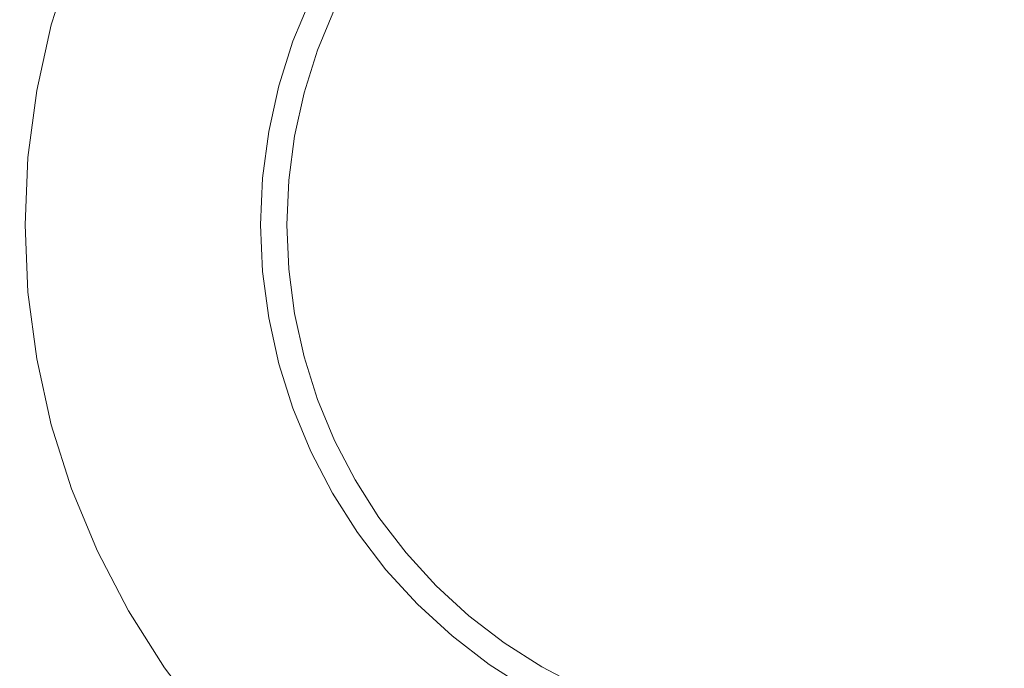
# Model space of a CAD drawing. Header units: millimetres. Extents: x -230 to 230, y -130 to 130.
# Tile 16 of 47: x -122 to -104, y 97 to 109. Entities that reach past the tile are written whole.
import ezdxf

# ---------------------------------------------------------------- set-up
doc = ezdxf.new("R2010")
doc.units = ezdxf.units.MM
doc.header["$LTSCALE"] = 25.4
doc.layers.add('Lighting-Moving Light', color=7, linetype='Continuous', lineweight=5, true_color=0x000000)

# ---------------------------------------------------------------- blocks, each defined once
blk = doc.blocks.new('Group-1')
at = {"layer": 'Lighting-Moving Light', "color": 7, "linetype": 'Continuous', "lineweight": 5, "transparency": 33554687}
for points, invisible_edges in [([(-503.576, 1.533, -25), (-503.576, 226.446, -25), (-761.075, 239.033, -25), (-761.075, -11.053, -25)], 14), ([(-770.152, 222.936, -116.924), (-519.672, 235.523, -116.924), (-519.672, -7.543, -116.924), (-757.565, -7.543, -116.924)], 11), ([(-747.383, 233.434, -24.957), (-746.119, 233.49, -24.957), (-744.855, 233.434, -24.957), (-746.119, 218.99, -24.957)], 12), ([(-749.872, 232.996, -24.957), (-748.637, 233.269, -24.957), (-747.383, 233.434, -24.957), (-746.119, 218.99, -24.957)], 12), ([(-744.855, 233.434, -24.957), (-743.601, 233.269, -24.957), (-742.366, 232.996, -24.957), (-746.119, 218.99, -24.957)], 12), ([(-752.247, 232.131, -24.957), (-751.078, 232.615, -24.957), (-749.872, 232.996, -24.957), (-746.119, 218.99, -24.957)], 12), ([(-742.366, 232.996, -24.957), (-741.159, 232.615, -24.957), (-739.991, 232.131, -24.957), (-746.119, 218.99, -24.957)], 12), ([(-754.436, 230.867, -24.957), (-753.369, 231.547, -24.957), (-752.247, 232.131, -24.957), (-746.119, 218.99, -24.957)], 12), ([(-739.991, 232.131, -24.957), (-738.869, 231.547, -24.957), (-737.802, 230.867, -24.957), (-746.119, 218.99, -24.957)], 12), ([(-756.372, 229.243, -24.957), (-755.439, 230.097, -24.957), (-754.436, 230.867, -24.957), (-746.119, 218.99, -24.957)], 12), ([(-737.802, 230.867, -24.957), (-736.798, 230.097, -24.957), (-735.866, 229.243, -24.957), (-746.119, 218.99, -24.957)], 12), ([(-757.996, 227.306, -24.957), (-757.226, 228.31, -24.957), (-756.372, 229.243, -24.957), (-746.119, 218.99, -24.957)], 12), ([(-735.866, 229.243, -24.957), (-735.011, 228.31, -24.957), (-734.241, 227.306, -24.957), (-746.119, 218.99, -24.957)], 12), ([(-746.954, 228.535, 0.043), (-747.783, 228.426, 0.043), (-748.599, 228.245, 0.043), (-746.119, 218.99, 0.043)], 12), ([(-745.284, 228.535, 0.043), (-746.119, 228.572, 0.043), (-746.954, 228.535, 0.043), (-746.119, 218.99, 0.043)], 12), ([(-743.639, 228.245, 0.043), (-744.455, 228.426, 0.043), (-745.284, 228.535, 0.043), (-746.119, 218.99, 0.043)], 12), ([(-748.599, 228.245, 0.043), (-749.396, 227.994, 0.043), (-750.168, 227.674, 0.043), (-746.119, 218.99, 0.043)], 12), ([(-742.069, 227.674, 0.043), (-742.842, 227.994, 0.043), (-743.639, 228.245, 0.043), (-746.119, 218.99, 0.043)], 12), ([(-750.168, 227.674, 0.043), (-750.91, 227.288, 0.043), (-751.615, 226.839, 0.043), (-746.119, 218.99, 0.043)], 12), ([(-740.623, 226.839, 0.043), (-741.328, 227.288, 0.043), (-742.069, 227.674, 0.043), (-746.119, 218.99, 0.043)], 12), ([(-759.26, 225.118, -24.957), (-758.676, 226.24, -24.957), (-757.996, 227.306, -24.957), (-746.119, 218.99, -24.957)], 12), ([(-734.241, 227.306, -24.957), (-733.561, 226.24, -24.957), (-732.977, 225.118, -24.957), (-746.119, 218.99, -24.957)], 12), ([(-751.615, 226.839, 0.043), (-752.278, 226.33, 0.043), (-752.894, 225.765, 0.043), (-746.119, 218.99, 0.043)], 12), ([(-739.343, 225.765, 0.043), (-739.96, 226.33, 0.043), (-740.623, 226.839, 0.043), (-746.119, 218.99, 0.043)], 12), ([(-752.894, 225.765, 0.043), (-753.459, 225.149, 0.043), (-753.968, 224.486, 0.043), (-746.119, 218.99, 0.043)], 12), ([(-738.27, 224.486, 0.043), (-738.779, 225.149, 0.043), (-739.343, 225.765, 0.043), (-746.119, 218.99, 0.043)], 12), ([(-760.125, 222.743, -24.957), (-759.744, 223.949, -24.957), (-759.26, 225.118, -24.957), (-746.119, 218.99, -24.957)], 12), ([(-759.26, 225.118, -24.957), (-759.744, 223.949, -24.957), (-755.585, 222.435, -0.368), (-755.249, 223.247, -0.368)], 10), ([(-732.977, 225.118, -24.957), (-732.493, 223.949, -24.957), (-732.113, 222.743, -24.957), (-746.119, 218.99, -24.957)], 12), ([(-753.968, 224.486, 0.043), (-754.417, 223.781, 0.043), (-754.803, 223.039, 0.043), (-746.119, 218.99, 0.043)], 12), ([(-737.435, 223.039, 0.043), (-737.821, 223.781, 0.043), (-738.27, 224.486, 0.043), (-746.119, 218.99, 0.043)], 12), ([(-759.744, 223.949, -24.957), (-760.125, 222.743, -24.957), (-755.85, 221.597, -0.368), (-755.585, 222.435, -0.368)], 10), ([(-755.576, 222.432, -0.326), (-755.24, 223.243, -0.326), (-755.249, 223.247, -0.368), (-755.585, 222.435, -0.368)], 11), ([(-755.564, 222.427, -0.284), (-755.228, 223.237, -0.284), (-755.24, 223.243, -0.326), (-755.576, 222.432, -0.326)], 15), ([(-755.548, 222.422, -0.244), (-755.213, 223.23, -0.244), (-755.228, 223.237, -0.284), (-755.564, 222.427, -0.284)], 15), ([(-755.529, 222.415, -0.205), (-755.195, 223.222, -0.205), (-755.213, 223.23, -0.244), (-755.548, 222.422, -0.244)], 15), ([(-755.507, 222.407, -0.169), (-755.174, 223.212, -0.169), (-755.195, 223.222, -0.205), (-755.529, 222.415, -0.205)], 15), ([(-755.482, 222.398, -0.134), (-755.149, 223.201, -0.134), (-755.174, 223.212, -0.169), (-755.507, 222.407, -0.169)], 15), ([(-755.454, 222.388, -0.102), (-755.123, 223.188, -0.102), (-755.149, 223.201, -0.134), (-755.482, 222.398, -0.134)], 15), ([(-755.424, 222.377, -0.073), (-755.094, 223.175, -0.073), (-755.123, 223.188, -0.102), (-755.454, 222.388, -0.102)], 15), ([(-755.392, 222.365, -0.046), (-755.062, 223.16, -0.046), (-755.094, 223.175, -0.073), (-755.424, 222.377, -0.073)], 15), ([(-755.357, 222.352, -0.023), (-755.029, 223.145, -0.023), (-755.062, 223.16, -0.046), (-755.392, 222.365, -0.046)], 15), ([(-755.321, 222.339, -0.003), (-754.994, 223.128, -0.003), (-755.029, 223.145, -0.023), (-755.357, 222.352, -0.023)], 15), ([(-755.283, 222.325, 0.013), (-754.958, 223.111, 0.013), (-754.994, 223.128, -0.003), (-755.321, 222.339, -0.003)], 15), ([(-754.803, 223.039, 0.043), (-755.123, 222.267, 0.043), (-755.374, 221.47, 0.043), (-746.119, 218.99, 0.043)], 12), ([(-755.244, 222.311, 0.027), (-754.92, 223.094, 0.027), (-754.958, 223.111, 0.013), (-755.283, 222.325, 0.013)], 15), ([(-755.204, 222.296, 0.036), (-754.881, 223.076, 0.036), (-754.92, 223.094, 0.027), (-755.244, 222.311, 0.027)], 15), ([(-755.164, 222.282, 0.042), (-754.842, 223.058, 0.042), (-754.881, 223.076, 0.036), (-755.204, 222.296, 0.036)], 15), ([(-755.123, 222.267, 0.043), (-754.803, 223.039, 0.043), (-754.842, 223.058, 0.042), (-755.164, 222.282, 0.042)], 14), ([(-736.863, 221.47, 0.043), (-737.115, 222.267, 0.043), (-737.435, 223.039, 0.043), (-746.119, 218.99, 0.043)], 12), ([(-770.152, 5.043, -116.924), (-770.152, 222.936, -116.924), (-757.565, -7.543, -116.924)], 10), ([(-760.564, 220.253, -24.957), (-760.398, 221.508, -24.957), (-760.125, 222.743, -24.957), (-746.119, 218.99, -24.957)], 12), ([(-760.125, 222.743, -24.957), (-760.398, 221.508, -24.957), (-756.04, 220.739, -0.368), (-755.85, 221.597, -0.368)], 10), ([(-732.113, 222.743, -24.957), (-731.839, 221.508, -24.957), (-731.674, 220.253, -24.957), (-746.119, 218.99, -24.957)], 12), ([(-755.84, 221.595, -0.326), (-755.576, 222.432, -0.326), (-755.585, 222.435, -0.368), (-755.85, 221.597, -0.368)], 11), ([(-755.828, 221.591, -0.284), (-755.564, 222.427, -0.284), (-755.576, 222.432, -0.326), (-755.84, 221.595, -0.326)], 15), ([(-755.811, 221.587, -0.244), (-755.548, 222.422, -0.244), (-755.564, 222.427, -0.284), (-755.828, 221.591, -0.284)], 15), ([(-755.792, 221.582, -0.205), (-755.529, 222.415, -0.205), (-755.548, 222.422, -0.244), (-755.811, 221.587, -0.244)], 15), ([(-755.769, 221.575, -0.169), (-755.507, 222.407, -0.169), (-755.529, 222.415, -0.205), (-755.792, 221.582, -0.205)], 15), ([(-755.744, 221.569, -0.134), (-755.482, 222.398, -0.134), (-755.507, 222.407, -0.169), (-755.769, 221.575, -0.169)], 15), ([(-755.715, 221.561, -0.102), (-755.454, 222.388, -0.102), (-755.482, 222.398, -0.134), (-755.744, 221.569, -0.134)], 15), ([(-755.684, 221.553, -0.073), (-755.424, 222.377, -0.073), (-755.454, 222.388, -0.102), (-755.715, 221.561, -0.102)], 15), ([(-755.651, 221.544, -0.046), (-755.392, 222.365, -0.046), (-755.424, 222.377, -0.073), (-755.684, 221.553, -0.073)], 15), ([(-755.615, 221.534, -0.023), (-755.357, 222.352, -0.023), (-755.392, 222.365, -0.046), (-755.651, 221.544, -0.046)], 15), ([(-755.578, 221.524, -0.003), (-755.321, 222.339, -0.003), (-755.357, 222.352, -0.023), (-755.615, 221.534, -0.023)], 15), ([(-755.539, 221.514, 0.013), (-755.283, 222.325, 0.013), (-755.321, 222.339, -0.003), (-755.578, 221.524, -0.003)], 15), ([(-755.499, 221.503, 0.027), (-755.244, 222.311, 0.027), (-755.283, 222.325, 0.013), (-755.539, 221.514, 0.013)], 15), ([(-755.458, 221.492, 0.036), (-755.204, 222.296, 0.036), (-755.244, 222.311, 0.027), (-755.499, 221.503, 0.027)], 15), ([(-755.416, 221.481, 0.042), (-755.164, 222.282, 0.042), (-755.204, 222.296, 0.036), (-755.458, 221.492, 0.036)], 15), ([(-755.374, 221.47, 0.043), (-755.123, 222.267, 0.043), (-755.164, 222.282, 0.042), (-755.416, 221.481, 0.042)], 14), ([(-760.398, 221.508, -24.957), (-760.564, 220.253, -24.957), (-756.154, 219.868, -0.368), (-756.04, 220.739, -0.368)], 10), ([(-756.03, 220.737, -0.326), (-755.84, 221.595, -0.326), (-755.85, 221.597, -0.368), (-756.04, 220.739, -0.368)], 11), ([(-756.017, 220.735, -0.284), (-755.828, 221.591, -0.284), (-755.84, 221.595, -0.326), (-756.03, 220.737, -0.326)], 15), ([(-756.001, 220.732, -0.244), (-755.811, 221.587, -0.244), (-755.828, 221.591, -0.284), (-756.017, 220.735, -0.284)], 15), ([(-755.981, 220.729, -0.205), (-755.792, 221.582, -0.205), (-755.811, 221.587, -0.244), (-756.001, 220.732, -0.244)], 15), ([(-755.958, 220.725, -0.169), (-755.769, 221.575, -0.169), (-755.792, 221.582, -0.205), (-755.981, 220.729, -0.205)], 15), ([(-755.932, 220.72, -0.134), (-755.744, 221.569, -0.134), (-755.769, 221.575, -0.169), (-755.958, 220.725, -0.169)], 15), ([(-755.903, 220.715, -0.102), (-755.715, 221.561, -0.102), (-755.744, 221.569, -0.134), (-755.932, 220.72, -0.134)], 15), ([(-755.871, 220.709, -0.073), (-755.684, 221.553, -0.073), (-755.715, 221.561, -0.102), (-755.903, 220.715, -0.102)], 15), ([(-755.837, 220.703, -0.046), (-755.651, 221.544, -0.046), (-755.684, 221.553, -0.073), (-755.871, 220.709, -0.073)], 15), ([(-755.801, 220.697, -0.023), (-755.615, 221.534, -0.023), (-755.651, 221.544, -0.046), (-755.837, 220.703, -0.046)], 15), ([(-755.763, 220.69, -0.003), (-755.578, 221.524, -0.003), (-755.615, 221.534, -0.023), (-755.801, 220.697, -0.023)], 15), ([(-755.723, 220.683, 0.013), (-755.539, 221.514, 0.013), (-755.578, 221.524, -0.003), (-755.763, 220.69, -0.003)], 15), ([(-755.682, 220.676, 0.027), (-755.499, 221.503, 0.027), (-755.539, 221.514, 0.013), (-755.723, 220.683, 0.013)], 15), ([(-755.64, 220.669, 0.036), (-755.458, 221.492, 0.036), (-755.499, 221.503, 0.027), (-755.682, 220.676, 0.027)], 15), ([(-755.374, 221.47, 0.043), (-755.555, 220.654, 0.043), (-755.664, 219.825, 0.043), (-746.119, 218.99, 0.043)], 12), ([(-755.598, 220.661, 0.042), (-755.416, 221.481, 0.042), (-755.458, 221.492, 0.036), (-755.64, 220.669, 0.036)], 15), ([(-755.555, 220.654, 0.043), (-755.374, 221.47, 0.043), (-755.416, 221.481, 0.042), (-755.598, 220.661, 0.042)], 14), ([(-746.119, 218.99, 0.043), (-736.573, 219.825, 0.043), (-736.682, 220.654, 0.043), (-736.863, 221.47, 0.043)], 9), ([(-756.145, 219.867, -0.326), (-756.03, 220.737, -0.326), (-756.04, 220.739, -0.368), (-756.154, 219.868, -0.368)], 11), ([(-756.132, 219.866, -0.284), (-756.017, 220.735, -0.284), (-756.03, 220.737, -0.326), (-756.145, 219.867, -0.326)], 15), ([(-756.115, 219.864, -0.244), (-756.001, 220.732, -0.244), (-756.017, 220.735, -0.284), (-756.132, 219.866, -0.284)], 15), ([(-756.095, 219.862, -0.205), (-755.981, 220.729, -0.205), (-756.001, 220.732, -0.244), (-756.115, 219.864, -0.244)], 15), ([(-756.072, 219.86, -0.169), (-755.958, 220.725, -0.169), (-755.981, 220.729, -0.205), (-756.095, 219.862, -0.205)], 15), ([(-756.045, 219.858, -0.134), (-755.932, 220.72, -0.134), (-755.958, 220.725, -0.169), (-756.072, 219.86, -0.169)], 15), ([(-756.016, 219.856, -0.102), (-755.903, 220.715, -0.102), (-755.932, 220.72, -0.134), (-756.045, 219.858, -0.134)], 15), ([(-755.984, 219.853, -0.073), (-755.871, 220.709, -0.073), (-755.903, 220.715, -0.102), (-756.016, 219.856, -0.102)], 15), ([(-755.949, 219.85, -0.046), (-755.837, 220.703, -0.046), (-755.871, 220.709, -0.073), (-755.984, 219.853, -0.073)], 15), ([(-755.913, 219.846, -0.023), (-755.801, 220.697, -0.023), (-755.837, 220.703, -0.046), (-755.949, 219.85, -0.046)], 15), ([(-755.874, 219.843, -0.003), (-755.763, 220.69, -0.003), (-755.801, 220.697, -0.023), (-755.913, 219.846, -0.023)], 15), ([(-755.834, 219.84, 0.013), (-755.723, 220.683, 0.013), (-755.763, 220.69, -0.003), (-755.874, 219.843, -0.003)], 15), ([(-755.793, 219.836, 0.027), (-755.682, 220.676, 0.027), (-755.723, 220.683, 0.013), (-755.834, 219.84, 0.013)], 15), ([(-755.751, 219.832, 0.036), (-755.64, 220.669, 0.036), (-755.682, 220.676, 0.027), (-755.793, 219.836, 0.027)], 15), ([(-755.708, 219.829, 0.042), (-755.598, 220.661, 0.042), (-755.64, 220.669, 0.036), (-755.751, 219.832, 0.036)], 15), ([(-755.664, 219.825, 0.043), (-755.555, 220.654, 0.043), (-755.598, 220.661, 0.042), (-755.708, 219.829, 0.042)], 14), ([(-760.564, 220.253, -24.957), (-760.619, 218.99, -24.957), (-756.193, 218.99, -0.368), (-756.154, 219.868, -0.368)], 10), ([(-760.564, 217.726, -24.957), (-760.619, 218.99, -24.957), (-760.564, 220.253, -24.957), (-746.119, 218.99, -24.957)], 12), ([(-731.674, 220.253, -24.957), (-731.619, 218.99, -24.957), (-731.674, 217.726, -24.957), (-746.119, 218.99, -24.957)], 12), ([(-756.183, 218.99, -0.326), (-756.145, 219.867, -0.326), (-756.154, 219.868, -0.368), (-756.193, 218.99, -0.368)], 11), ([(-756.17, 218.99, -0.284), (-756.132, 219.866, -0.284), (-756.145, 219.867, -0.326), (-756.183, 218.99, -0.326)], 15), ([(-756.153, 218.99, -0.244), (-756.115, 219.864, -0.244), (-756.132, 219.866, -0.284), (-756.17, 218.99, -0.284)], 15), ([(-756.133, 218.99, -0.205), (-756.095, 219.862, -0.205), (-756.115, 219.864, -0.244), (-756.153, 218.99, -0.244)], 15), ([(-756.11, 218.99, -0.169), (-756.072, 219.86, -0.169), (-756.095, 219.862, -0.205), (-756.133, 218.99, -0.205)], 15), ([(-756.083, 218.99, -0.134), (-756.045, 219.858, -0.134), (-756.072, 219.86, -0.169), (-756.11, 218.99, -0.169)], 15), ([(-756.054, 218.99, -0.102), (-756.016, 219.856, -0.102), (-756.045, 219.858, -0.134), (-756.083, 218.99, -0.134)], 15), ([(-756.021, 218.99, -0.073), (-755.984, 219.853, -0.073), (-756.016, 219.856, -0.102), (-756.054, 218.99, -0.102)], 15), ([(-755.987, 218.99, -0.046), (-755.949, 219.85, -0.046), (-755.984, 219.853, -0.073), (-756.021, 218.99, -0.073)], 15), ([(-755.95, 218.99, -0.023), (-755.913, 219.846, -0.023), (-755.949, 219.85, -0.046), (-755.987, 218.99, -0.046)], 15), ([(-755.912, 218.99, -0.003), (-755.874, 219.843, -0.003), (-755.913, 219.846, -0.023), (-755.95, 218.99, -0.023)], 15), ([(-755.871, 218.99, 0.013), (-755.834, 219.84, 0.013), (-755.874, 219.843, -0.003), (-755.912, 218.99, -0.003)], 15), ([(-755.83, 218.99, 0.027), (-755.793, 219.836, 0.027), (-755.834, 219.84, 0.013), (-755.871, 218.99, 0.013)], 15), ([(-755.787, 218.99, 0.036), (-755.751, 219.832, 0.036), (-755.793, 219.836, 0.027), (-755.83, 218.99, 0.027)], 15), ([(-755.744, 218.99, 0.042), (-755.708, 219.829, 0.042), (-755.751, 219.832, 0.036), (-755.787, 218.99, 0.036)], 15), ([(-755.701, 218.99, 0.043), (-755.664, 219.825, 0.043), (-755.708, 219.829, 0.042), (-755.744, 218.99, 0.042)], 14), ([(-755.664, 219.825, 0.043), (-755.701, 218.99, 0.043), (-755.664, 218.155, 0.043), (-746.119, 218.99, 0.043)], 12), ([(-736.573, 218.155, 0.043), (-736.537, 218.99, 0.043), (-736.573, 219.825, 0.043), (-746.119, 218.99, 0.043)], 12), ([(-760.619, 218.99, -24.957), (-760.564, 217.726, -24.957), (-756.154, 218.112, -0.368), (-756.193, 218.99, -0.368)], 10), ([(-760.125, 215.237, -24.957), (-760.398, 216.472, -24.957), (-760.564, 217.726, -24.957), (-746.119, 218.99, -24.957)], 12), ([(-759.26, 212.862, -24.957), (-759.744, 214.03, -24.957), (-760.125, 215.237, -24.957), (-746.119, 218.99, -24.957)], 12), ([(-757.996, 210.673, -24.957), (-758.676, 211.74, -24.957), (-759.26, 212.862, -24.957), (-746.119, 218.99, -24.957)], 12), ([(-756.372, 208.737, -24.957), (-757.226, 209.669, -24.957), (-757.996, 210.673, -24.957), (-746.119, 218.99, -24.957)], 12), ([(-754.436, 207.112, -24.957), (-755.439, 207.882, -24.957), (-756.372, 208.737, -24.957), (-746.119, 218.99, -24.957)], 12), ([(-756.145, 218.112, -0.326), (-756.183, 218.99, -0.326), (-756.193, 218.99, -0.368), (-756.154, 218.112, -0.368)], 11), ([(-756.132, 218.114, -0.284), (-756.17, 218.99, -0.284), (-756.183, 218.99, -0.326), (-756.145, 218.112, -0.326)], 15), ([(-756.115, 218.115, -0.244), (-756.153, 218.99, -0.244), (-756.17, 218.99, -0.284), (-756.132, 218.114, -0.284)], 15), ([(-756.095, 218.117, -0.205), (-756.133, 218.99, -0.205), (-756.153, 218.99, -0.244), (-756.115, 218.115, -0.244)], 15), ([(-756.072, 218.119, -0.169), (-756.11, 218.99, -0.169), (-756.133, 218.99, -0.205), (-756.095, 218.117, -0.205)], 15), ([(-756.045, 218.121, -0.134), (-756.083, 218.99, -0.134), (-756.11, 218.99, -0.169), (-756.072, 218.119, -0.169)], 15), ([(-756.016, 218.124, -0.102), (-756.054, 218.99, -0.102), (-756.083, 218.99, -0.134), (-756.045, 218.121, -0.134)], 15), ([(-755.984, 218.127, -0.073), (-756.021, 218.99, -0.073), (-756.054, 218.99, -0.102), (-756.016, 218.124, -0.102)], 15), ([(-755.949, 218.13, -0.046), (-755.987, 218.99, -0.046), (-756.021, 218.99, -0.073), (-755.984, 218.127, -0.073)], 15), ([(-755.913, 218.133, -0.023), (-755.95, 218.99, -0.023), (-755.987, 218.99, -0.046), (-755.949, 218.13, -0.046)], 15), ([(-755.874, 218.136, -0.003), (-755.912, 218.99, -0.003), (-755.95, 218.99, -0.023), (-755.913, 218.133, -0.023)], 15), ([(-755.834, 218.14, 0.013), (-755.871, 218.99, 0.013), (-755.912, 218.99, -0.003), (-755.874, 218.136, -0.003)], 15), ([(-755.793, 218.143, 0.027), (-755.83, 218.99, 0.027), (-755.871, 218.99, 0.013), (-755.834, 218.14, 0.013)], 15), ([(-755.751, 218.147, 0.036), (-755.787, 218.99, 0.036), (-755.83, 218.99, 0.027), (-755.793, 218.143, 0.027)], 15), ([(-755.708, 218.151, 0.042), (-755.744, 218.99, 0.042), (-755.787, 218.99, 0.036), (-755.751, 218.147, 0.036)], 15), ([(-755.664, 218.155, 0.043), (-755.701, 218.99, 0.043), (-755.744, 218.99, 0.042), (-755.708, 218.151, 0.042)], 14), ([(-755.664, 218.155, 0.043), (-755.555, 217.326, 0.043), (-755.374, 216.51, 0.043), (-746.119, 218.99, 0.043)], 12), ([(-755.374, 216.51, 0.043), (-755.123, 215.712, 0.043), (-754.803, 214.94, 0.043), (-746.119, 218.99, 0.043)], 12), ([(-754.803, 214.94, 0.043), (-754.417, 214.199, 0.043), (-753.968, 213.494, 0.043), (-746.119, 218.99, 0.043)], 12), ([(-752.247, 205.848, -24.957), (-753.369, 206.432, -24.957), (-754.436, 207.112, -24.957), (-746.119, 218.99, -24.957)], 12), ([(-753.968, 213.494, 0.043), (-753.459, 212.83, 0.043), (-752.894, 212.214, 0.043), (-746.119, 218.99, 0.043)], 12), ([(-752.894, 212.214, 0.043), (-752.278, 211.649, 0.043), (-751.615, 211.141, 0.043), (-746.119, 218.99, 0.043)], 12), ([(-749.872, 204.984, -24.957), (-751.078, 205.364, -24.957), (-752.247, 205.848, -24.957), (-746.119, 218.99, -24.957)], 12), ([(-751.615, 211.141, 0.043), (-750.91, 210.691, 0.043), (-750.168, 210.305, 0.043), (-746.119, 218.99, 0.043)], 12), ([(-750.168, 210.305, 0.043), (-749.396, 209.986, 0.043), (-748.599, 209.734, 0.043), (-746.119, 218.99, 0.043)], 12), ([(-747.383, 204.545, -24.957), (-748.637, 204.71, -24.957), (-749.872, 204.984, -24.957), (-746.119, 218.99, -24.957)], 12), ([(-748.599, 209.734, 0.043), (-747.783, 209.553, 0.043), (-746.954, 209.444, 0.043), (-746.119, 218.99, 0.043)], 12), ([(-744.855, 204.545, -24.957), (-746.119, 204.49, -24.957), (-747.383, 204.545, -24.957), (-746.119, 218.99, -24.957)], 12), ([(-746.954, 209.444, 0.043), (-746.119, 209.408, 0.043), (-745.284, 209.444, 0.043), (-746.119, 218.99, 0.043)], 12), ([(-745.284, 209.444, 0.043), (-744.455, 209.553, 0.043), (-743.639, 209.734, 0.043), (-746.119, 218.99, 0.043)], 12), ([(-743.639, 209.734, 0.043), (-742.842, 209.986, 0.043), (-742.069, 210.305, 0.043), (-746.119, 218.99, 0.043)], 12), ([(-742.069, 210.305, 0.043), (-741.328, 210.691, 0.043), (-740.623, 211.141, 0.043), (-746.119, 218.99, 0.043)], 12), ([(-740.623, 211.141, 0.043), (-739.96, 211.649, 0.043), (-739.343, 212.214, 0.043), (-746.119, 218.99, 0.043)], 12), ([(-739.343, 212.214, 0.043), (-738.779, 212.83, 0.043), (-738.27, 213.494, 0.043), (-746.119, 218.99, 0.043)], 12), ([(-738.27, 213.494, 0.043), (-737.821, 214.199, 0.043), (-737.435, 214.94, 0.043), (-746.119, 218.99, 0.043)], 12), ([(-737.435, 214.94, 0.043), (-737.115, 215.712, 0.043), (-736.863, 216.51, 0.043), (-746.119, 218.99, 0.043)], 12), ([(-736.863, 216.51, 0.043), (-736.682, 217.326, 0.043), (-736.573, 218.155, 0.043), (-746.119, 218.99, 0.043)], 12), ([(-746.119, 218.99, -24.957), (-731.674, 217.726, -24.957), (-731.839, 216.472, -24.957), (-732.113, 215.237, -24.957)], 9), ([(-732.113, 215.237, -24.957), (-732.493, 214.03, -24.957), (-732.977, 212.862, -24.957), (-746.119, 218.99, -24.957)], 12), ([(-732.977, 212.862, -24.957), (-733.561, 211.74, -24.957), (-734.241, 210.673, -24.957), (-746.119, 218.99, -24.957)], 12), ([(-734.241, 210.673, -24.957), (-735.011, 209.669, -24.957), (-735.866, 208.737, -24.957), (-746.119, 218.99, -24.957)], 12), ([(-735.866, 208.737, -24.957), (-736.798, 207.882, -24.957), (-737.802, 207.112, -24.957), (-746.119, 218.99, -24.957)], 12), ([(-737.802, 207.112, -24.957), (-738.869, 206.432, -24.957), (-739.991, 205.848, -24.957), (-746.119, 218.99, -24.957)], 12), ([(-739.991, 205.848, -24.957), (-741.159, 205.364, -24.957), (-742.366, 204.984, -24.957), (-746.119, 218.99, -24.957)], 12), ([(-742.366, 204.984, -24.957), (-743.601, 204.71, -24.957), (-744.855, 204.545, -24.957), (-746.119, 218.99, -24.957)], 12), ([(-755.837, 217.276, -0.046), (-755.949, 218.13, -0.046), (-755.984, 218.127, -0.073), (-755.871, 217.27, -0.073)], 15), ([(-755.801, 217.282, -0.023), (-755.913, 218.133, -0.023), (-755.949, 218.13, -0.046), (-755.837, 217.276, -0.046)], 15), ([(-755.763, 217.289, -0.003), (-755.874, 218.136, -0.003), (-755.913, 218.133, -0.023), (-755.801, 217.282, -0.023)], 15), ([(-755.723, 217.296, 0.013), (-755.834, 218.14, 0.013), (-755.874, 218.136, -0.003), (-755.763, 217.289, -0.003)], 15), ([(-755.682, 217.303, 0.027), (-755.793, 218.143, 0.027), (-755.834, 218.14, 0.013), (-755.723, 217.296, 0.013)], 15), ([(-755.64, 217.311, 0.036), (-755.751, 218.147, 0.036), (-755.793, 218.143, 0.027), (-755.682, 217.303, 0.027)], 15), ([(-755.598, 217.318, 0.042), (-755.708, 218.151, 0.042), (-755.751, 218.147, 0.036), (-755.64, 217.311, 0.036)], 15), ([(-755.555, 217.326, 0.043), (-755.664, 218.155, 0.043), (-755.708, 218.151, 0.042), (-755.598, 217.318, 0.042)], 14), ([(-760.564, 217.726, -24.957), (-760.398, 216.472, -24.957), (-756.04, 217.24, -0.368), (-756.154, 218.112, -0.368)], 10), ([(-756.03, 217.242, -0.326), (-756.145, 218.112, -0.326), (-756.154, 218.112, -0.368), (-756.04, 217.24, -0.368)], 11), ([(-756.017, 217.244, -0.284), (-756.132, 218.114, -0.284), (-756.145, 218.112, -0.326), (-756.03, 217.242, -0.326)], 15), ([(-756.001, 217.247, -0.244), (-756.115, 218.115, -0.244), (-756.132, 218.114, -0.284), (-756.017, 217.244, -0.284)], 15), ([(-755.981, 217.251, -0.205), (-756.095, 218.117, -0.205), (-756.115, 218.115, -0.244), (-756.001, 217.247, -0.244)], 15), ([(-755.958, 217.255, -0.169), (-756.072, 218.119, -0.169), (-756.095, 218.117, -0.205), (-755.981, 217.251, -0.205)], 15), ([(-755.932, 217.259, -0.134), (-756.045, 218.121, -0.134), (-756.072, 218.119, -0.169), (-755.958, 217.255, -0.169)], 15), ([(-755.903, 217.264, -0.102), (-756.016, 218.124, -0.102), (-756.045, 218.121, -0.134), (-755.932, 217.259, -0.134)], 15), ([(-755.871, 217.27, -0.073), (-755.984, 218.127, -0.073), (-756.016, 218.124, -0.102), (-755.903, 217.264, -0.102)], 15), ([(-760.398, 216.472, -24.957), (-760.125, 215.237, -24.957), (-755.85, 216.382, -0.368), (-756.04, 217.24, -0.368)], 10), ([(-755.84, 216.385, -0.326), (-756.03, 217.242, -0.326), (-756.04, 217.24, -0.368), (-755.85, 216.382, -0.368)], 11), ([(-755.828, 216.388, -0.284), (-756.017, 217.244, -0.284), (-756.03, 217.242, -0.326), (-755.84, 216.385, -0.326)], 15), ([(-755.811, 216.393, -0.244), (-756.001, 217.247, -0.244), (-756.017, 217.244, -0.284), (-755.828, 216.388, -0.284)], 15), ([(-755.792, 216.398, -0.205), (-755.981, 217.251, -0.205), (-756.001, 217.247, -0.244), (-755.811, 216.393, -0.244)], 15), ([(-755.769, 216.404, -0.169), (-755.958, 217.255, -0.169), (-755.981, 217.251, -0.205), (-755.792, 216.398, -0.205)], 15), ([(-755.744, 216.411, -0.134), (-755.932, 217.259, -0.134), (-755.958, 217.255, -0.169), (-755.769, 216.404, -0.169)], 15), ([(-755.715, 216.418, -0.102), (-755.903, 217.264, -0.102), (-755.932, 217.259, -0.134), (-755.744, 216.411, -0.134)], 15), ([(-755.684, 216.427, -0.073), (-755.871, 217.27, -0.073), (-755.903, 217.264, -0.102), (-755.715, 216.418, -0.102)], 15), ([(-755.651, 216.436, -0.046), (-755.837, 217.276, -0.046), (-755.871, 217.27, -0.073), (-755.684, 216.427, -0.073)], 15), ([(-755.615, 216.445, -0.023), (-755.801, 217.282, -0.023), (-755.837, 217.276, -0.046), (-755.651, 216.436, -0.046)], 15), ([(-755.578, 216.455, -0.003), (-755.763, 217.289, -0.003), (-755.801, 217.282, -0.023), (-755.615, 216.445, -0.023)], 15), ([(-755.539, 216.465, 0.013), (-755.723, 217.296, 0.013), (-755.763, 217.289, -0.003), (-755.578, 216.455, -0.003)], 15), ([(-755.499, 216.476, 0.027), (-755.682, 217.303, 0.027), (-755.723, 217.296, 0.013), (-755.539, 216.465, 0.013)], 15), ([(-755.458, 216.487, 0.036), (-755.64, 217.311, 0.036), (-755.682, 217.303, 0.027), (-755.499, 216.476, 0.027)], 15), ([(-755.416, 216.498, 0.042), (-755.598, 217.318, 0.042), (-755.64, 217.311, 0.036), (-755.458, 216.487, 0.036)], 15), ([(-755.374, 216.51, 0.043), (-755.555, 217.326, 0.043), (-755.598, 217.318, 0.042), (-755.416, 216.498, 0.042)], 14), ([(-755.283, 215.654, 0.013), (-755.539, 216.465, 0.013), (-755.578, 216.455, -0.003), (-755.321, 215.64, -0.003)], 15), ([(-755.244, 215.668, 0.027), (-755.499, 216.476, 0.027), (-755.539, 216.465, 0.013), (-755.283, 215.654, 0.013)], 15), ([(-755.204, 215.683, 0.036), (-755.458, 216.487, 0.036), (-755.499, 216.476, 0.027), (-755.244, 215.668, 0.027)], 15), ([(-755.164, 215.698, 0.042), (-755.416, 216.498, 0.042), (-755.458, 216.487, 0.036), (-755.204, 215.683, 0.036)], 15), ([(-755.123, 215.712, 0.043), (-755.374, 216.51, 0.043), (-755.416, 216.498, 0.042), (-755.164, 215.698, 0.042)], 14), ([(-760.125, 215.237, -24.957), (-759.744, 214.03, -24.957), (-755.585, 215.544, -0.368), (-755.85, 216.382, -0.368)], 10), ([(-755.576, 215.547, -0.326), (-755.84, 216.385, -0.326), (-755.85, 216.382, -0.368), (-755.585, 215.544, -0.368)], 11), ([(-755.564, 215.552, -0.284), (-755.828, 216.388, -0.284), (-755.84, 216.385, -0.326), (-755.576, 215.547, -0.326)], 15), ([(-755.548, 215.558, -0.244), (-755.811, 216.393, -0.244), (-755.828, 216.388, -0.284), (-755.564, 215.552, -0.284)], 15), ([(-755.529, 215.565, -0.205), (-755.792, 216.398, -0.205), (-755.811, 216.393, -0.244), (-755.548, 215.558, -0.244)], 15), ([(-755.507, 215.573, -0.169), (-755.769, 216.404, -0.169), (-755.792, 216.398, -0.205), (-755.529, 215.565, -0.205)], 15), ([(-755.482, 215.582, -0.134), (-755.744, 216.411, -0.134), (-755.769, 216.404, -0.169), (-755.507, 215.573, -0.169)], 15), ([(-755.454, 215.592, -0.102), (-755.715, 216.418, -0.102), (-755.744, 216.411, -0.134), (-755.482, 215.582, -0.134)], 15), ([(-755.424, 215.603, -0.073), (-755.684, 216.427, -0.073), (-755.715, 216.418, -0.102), (-755.454, 215.592, -0.102)], 15), ([(-755.392, 215.615, -0.046), (-755.651, 216.436, -0.046), (-755.684, 216.427, -0.073), (-755.424, 215.603, -0.073)], 15), ([(-755.357, 215.627, -0.023), (-755.615, 216.445, -0.023), (-755.651, 216.436, -0.046), (-755.392, 215.615, -0.046)], 15), ([(-755.321, 215.64, -0.003), (-755.578, 216.455, -0.003), (-755.615, 216.445, -0.023), (-755.357, 215.627, -0.023)], 15), ([(-759.744, 214.03, -24.957), (-759.26, 212.862, -24.957), (-755.249, 214.732, -0.368), (-755.585, 215.544, -0.368)], 10), ([(-755.24, 214.736, -0.326), (-755.576, 215.547, -0.326), (-755.585, 215.544, -0.368), (-755.249, 214.732, -0.368)], 11), ([(-755.228, 214.742, -0.284), (-755.564, 215.552, -0.284), (-755.576, 215.547, -0.326), (-755.24, 214.736, -0.326)], 15), ([(-755.213, 214.749, -0.244), (-755.548, 215.558, -0.244), (-755.564, 215.552, -0.284), (-755.228, 214.742, -0.284)], 15), ([(-755.195, 214.757, -0.205), (-755.529, 215.565, -0.205), (-755.548, 215.558, -0.244), (-755.213, 214.749, -0.244)], 15), ([(-755.174, 214.767, -0.169), (-755.507, 215.573, -0.169), (-755.529, 215.565, -0.205), (-755.195, 214.757, -0.205)], 15), ([(-755.149, 214.779, -0.134), (-755.482, 215.582, -0.134), (-755.507, 215.573, -0.169), (-755.174, 214.767, -0.169)], 15), ([(-755.123, 214.791, -0.102), (-755.454, 215.592, -0.102), (-755.482, 215.582, -0.134), (-755.149, 214.779, -0.134)], 15), ([(-755.094, 214.805, -0.073), (-755.424, 215.603, -0.073), (-755.454, 215.592, -0.102), (-755.123, 214.791, -0.102)], 15), ([(-755.062, 214.819, -0.046), (-755.392, 215.615, -0.046), (-755.424, 215.603, -0.073), (-755.094, 214.805, -0.073)], 15), ([(-755.029, 214.835, -0.023), (-755.357, 215.627, -0.023), (-755.392, 215.615, -0.046), (-755.062, 214.819, -0.046)], 15), ([(-754.994, 214.851, -0.003), (-755.321, 215.64, -0.003), (-755.357, 215.627, -0.023), (-755.029, 214.835, -0.023)], 15), ([(-754.958, 214.868, 0.013), (-755.283, 215.654, 0.013), (-755.321, 215.64, -0.003), (-754.994, 214.851, -0.003)], 15), ([(-754.92, 214.886, 0.027), (-755.244, 215.668, 0.027), (-755.283, 215.654, 0.013), (-754.958, 214.868, 0.013)], 15), ([(-754.881, 214.904, 0.036), (-755.204, 215.683, 0.036), (-755.244, 215.668, 0.027), (-754.92, 214.886, 0.027)], 15), ([(-754.842, 214.922, 0.042), (-755.164, 215.698, 0.042), (-755.204, 215.683, 0.036), (-754.881, 214.904, 0.036)], 15), ([(-754.803, 214.94, 0.043), (-755.123, 215.712, 0.043), (-755.164, 215.698, 0.042), (-754.842, 214.922, 0.042)], 14), ([(-754.695, 214.038, -0.073), (-755.094, 214.805, -0.073), (-755.123, 214.791, -0.102), (-754.723, 214.022, -0.102)], 15), ([(-754.665, 214.056, -0.046), (-755.062, 214.819, -0.046), (-755.094, 214.805, -0.073), (-754.695, 214.038, -0.073)], 15), ([(-754.633, 214.074, -0.023), (-755.029, 214.835, -0.023), (-755.062, 214.819, -0.046), (-754.665, 214.056, -0.046)], 15), ([(-754.6, 214.093, -0.003), (-754.994, 214.851, -0.003), (-755.029, 214.835, -0.023), (-754.633, 214.074, -0.023)], 15), ([(-754.565, 214.113, 0.013), (-754.958, 214.868, 0.013), (-754.994, 214.851, -0.003), (-754.6, 214.093, -0.003)], 15), ([(-754.529, 214.134, 0.027), (-754.92, 214.886, 0.027), (-754.958, 214.868, 0.013), (-754.565, 214.113, 0.013)], 15), ([(-754.492, 214.155, 0.036), (-754.881, 214.904, 0.036), (-754.92, 214.886, 0.027), (-754.529, 214.134, 0.027)], 15), ([(-754.455, 214.177, 0.042), (-754.842, 214.922, 0.042), (-754.881, 214.904, 0.036), (-754.492, 214.155, 0.036)], 15), ([(-754.417, 214.199, 0.043), (-754.803, 214.94, 0.043), (-754.842, 214.922, 0.042), (-754.455, 214.177, 0.042)], 14), ([(-759.26, 212.862, -24.957), (-758.676, 211.74, -24.957), (-754.843, 213.953, -0.368), (-755.249, 214.732, -0.368)], 10), ([(-754.835, 213.957, -0.326), (-755.24, 214.736, -0.326), (-755.249, 214.732, -0.368), (-754.843, 213.953, -0.368)], 11), ([(-754.823, 213.964, -0.284), (-755.228, 214.742, -0.284), (-755.24, 214.736, -0.326), (-754.835, 213.957, -0.326)], 15), ([(-754.809, 213.972, -0.244), (-755.213, 214.749, -0.244), (-755.228, 214.742, -0.284), (-754.823, 213.964, -0.284)], 15), ([(-754.791, 213.982, -0.205), (-755.195, 214.757, -0.205), (-755.213, 214.749, -0.244), (-754.809, 213.972, -0.244)], 15), ([(-754.771, 213.994, -0.169), (-755.174, 214.767, -0.169), (-755.195, 214.757, -0.205), (-754.791, 213.982, -0.205)], 15), ([(-754.748, 214.007, -0.134), (-755.149, 214.779, -0.134), (-755.174, 214.767, -0.169), (-754.771, 213.994, -0.169)], 15), ([(-754.723, 214.022, -0.102), (-755.123, 214.791, -0.102), (-755.149, 214.779, -0.134), (-754.748, 214.007, -0.134)], 15), ([(-754.172, 213.351, -0.023), (-754.633, 214.074, -0.023), (-754.665, 214.056, -0.046), (-754.202, 213.33, -0.046)], 15), ([(-754.141, 213.373, -0.003), (-754.6, 214.093, -0.003), (-754.633, 214.074, -0.023), (-754.172, 213.351, -0.023)], 15), ([(-754.108, 213.396, 0.013), (-754.565, 214.113, 0.013), (-754.6, 214.093, -0.003), (-754.141, 213.373, -0.003)], 15), ([(-754.074, 213.42, 0.027), (-754.529, 214.134, 0.027), (-754.565, 214.113, 0.013), (-754.108, 213.396, 0.013)], 15), ([(-754.039, 213.444, 0.036), (-754.492, 214.155, 0.036), (-754.529, 214.134, 0.027), (-754.074, 213.42, 0.027)], 15), ([(-754.003, 213.469, 0.042), (-754.455, 214.177, 0.042), (-754.492, 214.155, 0.036), (-754.039, 213.444, 0.036)], 15), ([(-753.968, 213.494, 0.043), (-754.417, 214.199, 0.043), (-754.455, 214.177, 0.042), (-754.003, 213.469, 0.042)], 14), ([(-758.676, 211.74, -24.957), (-757.996, 210.673, -24.957), (-754.371, 213.211, -0.368), (-754.843, 213.953, -0.368)], 10), ([(-754.363, 213.217, -0.326), (-754.835, 213.957, -0.326), (-754.843, 213.953, -0.368), (-754.371, 213.211, -0.368)], 11), ([(-754.352, 213.224, -0.284), (-754.823, 213.964, -0.284), (-754.835, 213.957, -0.326), (-754.363, 213.217, -0.326)], 15), ([(-754.339, 213.234, -0.244), (-754.809, 213.972, -0.244), (-754.823, 213.964, -0.284), (-754.352, 213.224, -0.284)], 15), ([(-754.322, 213.246, -0.205), (-754.791, 213.982, -0.205), (-754.809, 213.972, -0.244), (-754.339, 213.234, -0.244)], 15), ([(-754.303, 213.259, -0.169), (-754.771, 213.994, -0.169), (-754.791, 213.982, -0.205), (-754.322, 213.246, -0.205)], 15), ([(-754.281, 213.274, -0.134), (-754.748, 214.007, -0.134), (-754.771, 213.994, -0.169), (-754.303, 213.259, -0.169)], 15), ([(-754.257, 213.291, -0.102), (-754.723, 214.022, -0.102), (-754.748, 214.007, -0.134), (-754.281, 213.274, -0.134)], 15), ([(-754.231, 213.31, -0.073), (-754.695, 214.038, -0.073), (-754.723, 214.022, -0.102), (-754.257, 213.291, -0.102)], 15), ([(-754.202, 213.33, -0.046), (-754.665, 214.056, -0.046), (-754.695, 214.038, -0.073), (-754.231, 213.31, -0.073)], 15), ([(-753.678, 212.647, -0.046), (-754.202, 213.33, -0.046), (-754.231, 213.31, -0.073), (-753.705, 212.624, -0.073)], 15), ([(-753.65, 212.67, -0.023), (-754.172, 213.351, -0.023), (-754.202, 213.33, -0.046), (-753.678, 212.647, -0.046)], 15), ([(-753.62, 212.695, -0.003), (-754.141, 213.373, -0.003), (-754.172, 213.351, -0.023), (-753.65, 212.67, -0.023)], 15), ([(-753.59, 212.721, 0.013), (-754.108, 213.396, 0.013), (-754.141, 213.373, -0.003), (-753.62, 212.695, -0.003)], 15), ([(-753.558, 212.747, 0.027), (-754.074, 213.42, 0.027), (-754.108, 213.396, 0.013), (-753.59, 212.721, 0.013)], 15), ([(-753.525, 212.775, 0.036), (-754.039, 213.444, 0.036), (-754.074, 213.42, 0.027), (-753.558, 212.747, 0.027)], 15), ([(-753.492, 212.803, 0.042), (-754.003, 213.469, 0.042), (-754.039, 213.444, 0.036), (-753.525, 212.775, 0.036)], 15), ([(-753.459, 212.83, 0.043), (-753.968, 213.494, 0.043), (-754.003, 213.469, 0.042), (-753.492, 212.803, 0.042)], 14), ([(-757.996, 210.673, -24.957), (-757.226, 209.669, -24.957), (-753.836, 212.514, -0.368), (-754.371, 213.211, -0.368)], 10), ([(-753.829, 212.52, -0.326), (-754.363, 213.217, -0.326), (-754.371, 213.211, -0.368), (-753.836, 212.514, -0.368)], 11), ([(-753.818, 212.529, -0.284), (-754.352, 213.224, -0.284), (-754.363, 213.217, -0.326), (-753.829, 212.52, -0.326)], 15), ([(-753.806, 212.54, -0.244), (-754.339, 213.234, -0.244), (-754.352, 213.224, -0.284), (-753.818, 212.529, -0.284)], 15), ([(-753.79, 212.553, -0.205), (-754.322, 213.246, -0.205), (-754.339, 213.234, -0.244), (-753.806, 212.54, -0.244)], 15), ([(-753.772, 212.568, -0.169), (-754.303, 213.259, -0.169), (-754.322, 213.246, -0.205), (-753.79, 212.553, -0.205)], 15), ([(-753.752, 212.585, -0.134), (-754.281, 213.274, -0.134), (-754.303, 213.259, -0.169), (-753.772, 212.568, -0.169)], 15), ([(-753.729, 212.604, -0.102), (-754.257, 213.291, -0.102), (-754.281, 213.274, -0.134), (-753.752, 212.585, -0.134)], 15), ([(-753.705, 212.624, -0.073), (-754.231, 213.31, -0.073), (-754.257, 213.291, -0.102), (-753.729, 212.604, -0.102)], 15), ([(-752.955, 212.153, 0.036), (-753.525, 212.775, 0.036), (-753.558, 212.747, 0.027), (-752.986, 212.123, 0.027)], 15), ([(-752.925, 212.183, 0.042), (-753.492, 212.803, 0.042), (-753.525, 212.775, 0.036), (-752.955, 212.153, 0.036)], 15), ([(-752.894, 212.214, 0.043), (-753.459, 212.83, 0.043), (-753.492, 212.803, 0.042), (-752.925, 212.183, 0.042)], 14), ([(-753.165, 211.944, -0.134), (-753.752, 212.585, -0.134), (-753.772, 212.568, -0.169), (-753.183, 211.925, -0.169)], 15), ([(-753.144, 211.965, -0.102), (-753.729, 212.604, -0.102), (-753.752, 212.585, -0.134), (-753.165, 211.944, -0.134)], 15), ([(-753.121, 211.987, -0.073), (-753.705, 212.624, -0.073), (-753.729, 212.604, -0.102), (-753.144, 211.965, -0.102)], 15), ([(-753.097, 212.012, -0.046), (-753.678, 212.647, -0.046), (-753.705, 212.624, -0.073), (-753.121, 211.987, -0.073)], 15), ([(-753.071, 212.038, -0.023), (-753.65, 212.67, -0.023), (-753.678, 212.647, -0.046), (-753.097, 212.012, -0.046)], 15), ([(-753.043, 212.065, -0.003), (-753.62, 212.695, -0.003), (-753.65, 212.67, -0.023), (-753.071, 212.038, -0.023)], 15), ([(-753.015, 212.094, 0.013), (-753.59, 212.721, 0.013), (-753.62, 212.695, -0.003), (-753.043, 212.065, -0.003)], 15), ([(-752.986, 212.123, 0.027), (-753.558, 212.747, 0.027), (-753.59, 212.721, 0.013), (-753.015, 212.094, 0.013)], 15), ([(-757.226, 209.669, -24.957), (-756.372, 208.737, -24.957), (-753.242, 211.866, -0.368), (-753.836, 212.514, -0.368)], 10), ([(-753.235, 211.873, -0.326), (-753.829, 212.52, -0.326), (-753.836, 212.514, -0.368), (-753.242, 211.866, -0.368)], 11), ([(-753.226, 211.882, -0.284), (-753.818, 212.529, -0.284), (-753.829, 212.52, -0.326), (-753.235, 211.873, -0.326)], 15), ([(-753.214, 211.894, -0.244), (-753.806, 212.54, -0.244), (-753.818, 212.529, -0.284), (-753.226, 211.882, -0.284)], 15), ([(-753.2, 211.908, -0.205), (-753.79, 212.553, -0.205), (-753.806, 212.54, -0.244), (-753.214, 211.894, -0.244)], 15), ([(-753.183, 211.925, -0.169), (-753.772, 212.568, -0.169), (-753.79, 212.553, -0.205), (-753.2, 211.908, -0.205)], 15), ([(-752.278, 211.649, 0.043), (-752.894, 212.214, 0.043), (-752.925, 212.183, 0.042), (-752.306, 211.616, 0.042)], 14), ([(-752.438, 211.458, -0.023), (-753.071, 212.038, -0.023), (-753.097, 212.012, -0.046), (-752.462, 211.43, -0.046)], 15), ([(-752.413, 211.488, -0.003), (-753.043, 212.065, -0.003), (-753.071, 212.038, -0.023), (-752.438, 211.458, -0.023)], 15), ([(-752.388, 211.519, 0.013), (-753.015, 212.094, 0.013), (-753.043, 212.065, -0.003), (-752.413, 211.488, -0.003)], 15), ([(-752.361, 211.551, 0.027), (-752.986, 212.123, 0.027), (-753.015, 212.094, 0.013), (-752.388, 211.519, 0.013)], 15), ([(-752.334, 211.583, 0.036), (-752.955, 212.153, 0.036), (-752.986, 212.123, 0.027), (-752.361, 211.551, 0.027)], 15), ([(-752.306, 211.616, 0.042), (-752.925, 212.183, 0.042), (-752.955, 212.153, 0.036), (-752.334, 211.583, 0.036)], 15), ([(-756.372, 208.737, -24.957), (-755.439, 207.882, -24.957), (-752.594, 211.272, -0.368), (-753.242, 211.866, -0.368)], 10), ([(-752.588, 211.28, -0.326), (-753.235, 211.873, -0.326), (-753.242, 211.866, -0.368), (-752.594, 211.272, -0.368)], 11), ([(-752.58, 211.29, -0.284), (-753.226, 211.882, -0.284), (-753.235, 211.873, -0.326), (-752.588, 211.28, -0.326)], 15), ([(-752.569, 211.303, -0.244), (-753.214, 211.894, -0.244), (-753.226, 211.882, -0.284), (-752.58, 211.29, -0.284)], 15), ([(-752.556, 211.318, -0.205), (-753.2, 211.908, -0.205), (-753.214, 211.894, -0.244), (-752.569, 211.303, -0.244)], 15), ([(-752.541, 211.336, -0.169), (-753.183, 211.925, -0.169), (-753.2, 211.908, -0.205), (-752.556, 211.318, -0.205)], 15), ([(-752.524, 211.357, -0.134), (-753.165, 211.944, -0.134), (-753.183, 211.925, -0.169), (-752.541, 211.336, -0.169)], 15), ([(-752.505, 211.379, -0.102), (-753.144, 211.965, -0.102), (-753.165, 211.944, -0.134), (-752.524, 211.357, -0.134)], 15), ([(-752.484, 211.404, -0.073), (-753.121, 211.987, -0.073), (-753.144, 211.965, -0.102), (-752.505, 211.379, -0.102)], 15), ([(-752.462, 211.43, -0.046), (-753.097, 212.012, -0.046), (-753.121, 211.987, -0.073), (-752.484, 211.404, -0.073)], 15), ([(-751.736, 210.968, -0.003), (-752.413, 211.488, -0.003), (-752.438, 211.458, -0.023), (-751.758, 210.936, -0.023)], 15), ([(-751.713, 211.001, 0.013), (-752.388, 211.519, 0.013), (-752.413, 211.488, -0.003), (-751.736, 210.968, -0.003)], 15), ([(-751.689, 211.035, 0.027), (-752.361, 211.551, 0.027), (-752.388, 211.519, 0.013), (-751.713, 211.001, 0.013)], 15), ([(-751.664, 211.07, 0.036), (-752.334, 211.583, 0.036), (-752.361, 211.551, 0.027), (-751.689, 211.035, 0.027)], 15), ([(-751.64, 211.105, 0.042), (-752.306, 211.616, 0.042), (-752.334, 211.583, 0.036), (-751.664, 211.07, 0.036)], 15), ([(-751.615, 211.141, 0.043), (-752.278, 211.649, 0.043), (-752.306, 211.616, 0.042), (-751.64, 211.105, 0.042)], 14), ([(-751.884, 210.756, -0.284), (-752.58, 211.29, -0.284), (-752.588, 211.28, -0.326), (-751.892, 210.745, -0.326)], 15), ([(-751.874, 210.77, -0.244), (-752.569, 211.303, -0.244), (-752.58, 211.29, -0.284), (-751.884, 210.756, -0.284)], 15), ([(-751.863, 210.786, -0.205), (-752.556, 211.318, -0.205), (-752.569, 211.303, -0.244), (-751.874, 210.77, -0.244)], 15), ([(-751.849, 210.806, -0.169), (-752.541, 211.336, -0.169), (-752.556, 211.318, -0.205), (-751.863, 210.786, -0.205)], 15), ([(-751.834, 210.827, -0.134), (-752.524, 211.357, -0.134), (-752.541, 211.336, -0.169), (-751.849, 210.806, -0.169)], 15), ([(-751.817, 210.852, -0.102), (-752.505, 211.379, -0.102), (-752.524, 211.357, -0.134), (-751.834, 210.827, -0.134)], 15), ([(-751.799, 210.878, -0.073), (-752.484, 211.404, -0.073), (-752.505, 211.379, -0.102), (-751.817, 210.852, -0.102)], 15), ([(-751.779, 210.906, -0.046), (-752.462, 211.43, -0.046), (-752.484, 211.404, -0.073), (-751.799, 210.878, -0.073)], 15), ([(-751.758, 210.936, -0.023), (-752.438, 211.458, -0.023), (-752.462, 211.43, -0.046), (-751.779, 210.906, -0.046)], 15), ([(-755.439, 207.882, -24.957), (-754.436, 207.112, -24.957), (-751.897, 210.737, -0.368), (-752.594, 211.272, -0.368)], 10), ([(-751.892, 210.745, -0.326), (-752.588, 211.28, -0.326), (-752.594, 211.272, -0.368), (-751.897, 210.737, -0.368)], 11), ([(-750.931, 210.654, 0.042), (-751.64, 211.105, 0.042), (-751.664, 211.07, 0.036), (-750.953, 210.616, 0.036)], 15), ([(-750.91, 210.691, 0.043), (-751.615, 211.141, 0.043), (-751.64, 211.105, 0.042), (-750.931, 210.654, 0.042)], 14), ([(-751.034, 210.475, -0.023), (-751.758, 210.936, -0.023), (-751.779, 210.906, -0.046), (-751.053, 210.444, -0.046)], 15), ([(-751.015, 210.509, -0.003), (-751.736, 210.968, -0.003), (-751.758, 210.936, -0.023), (-751.034, 210.475, -0.023)], 15), ([(-750.995, 210.544, 0.013), (-751.713, 211.001, 0.013), (-751.736, 210.968, -0.003), (-751.015, 210.509, -0.003)], 15), ([(-750.974, 210.58, 0.027), (-751.689, 211.035, 0.027), (-751.713, 211.001, 0.013), (-750.995, 210.544, 0.013)], 15), ([(-750.953, 210.616, 0.036), (-751.664, 211.07, 0.036), (-751.689, 211.035, 0.027), (-750.974, 210.58, 0.027)], 15), ([(-754.436, 207.112, -24.957), (-753.369, 206.432, -24.957), (-751.156, 210.265, -0.368), (-751.897, 210.737, -0.368)], 10), ([(-751.151, 210.274, -0.326), (-751.892, 210.745, -0.326), (-751.897, 210.737, -0.368), (-751.156, 210.265, -0.368)], 11), ([(-751.144, 210.285, -0.284), (-751.884, 210.756, -0.284), (-751.892, 210.745, -0.326), (-751.151, 210.274, -0.326)], 15), ([(-751.136, 210.299, -0.244), (-751.874, 210.77, -0.244), (-751.884, 210.756, -0.284), (-751.144, 210.285, -0.284)], 15), ([(-751.126, 210.317, -0.205), (-751.863, 210.786, -0.205), (-751.874, 210.77, -0.244), (-751.136, 210.299, -0.244)], 15), ([(-751.114, 210.337, -0.169), (-751.849, 210.806, -0.169), (-751.863, 210.786, -0.205), (-751.126, 210.317, -0.205)], 15), ([(-751.101, 210.36, -0.134), (-751.834, 210.827, -0.134), (-751.849, 210.806, -0.169), (-751.114, 210.337, -0.169)], 15), ([(-751.086, 210.386, -0.102), (-751.817, 210.852, -0.102), (-751.834, 210.827, -0.134), (-751.101, 210.36, -0.134)], 15), ([(-751.07, 210.414, -0.073), (-751.799, 210.878, -0.073), (-751.817, 210.852, -0.102), (-751.086, 210.386, -0.102)], 15), ([(-751.053, 210.444, -0.046), (-751.779, 210.906, -0.046), (-751.799, 210.878, -0.073), (-751.07, 210.414, -0.073)], 15), ([(-750.168, 210.305, 0.043), (-750.91, 210.691, 0.043), (-750.931, 210.654, 0.042), (-750.187, 210.266, 0.042)], 14)]:
    blk.add_3dface(points, dxfattribs=dict(at, invisible_edges=invisible_edges))
at = {"layer": 'Lighting-Moving Light', "color": 0, "flags": 1}
for tag in ['Yoke', '3D_Symbol_Name', 'Weight', 'Weight', 'Wattage', 'Candlepower', 'Body', 'Model_Name', 'Beam_Angle', 'Field_Angle', 'Remarks', 'Beam_Angle_2', 'Field_Angle_2', 'Num_Channels', 'Frame_Size', 'Device_Type', 'FixtureID', 'Frame_Size', 'Base', 'Lens', 'Inst_Type', 'Lamp']:
    blk.add_attdef(tag, (-554.515, 111.223), '', height=0.18, dxfattribs=at)

msp = doc.modelspace()

# ---------------------------------------------------------------- block references
at = {"layer": 'Lighting-Moving Light', "color": 7, "transparency": 33554687}
msp.add_blockref('Group-1', (638.619, -113.99), dxfattribs=at)

doc.saveas('drawing.dxf')
